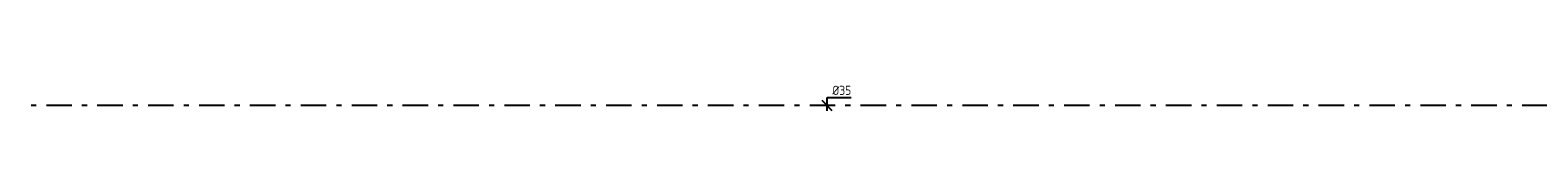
# Model space of a CAD drawing. Header units: millimetres. Extents: x -110 to 115249113, y -20 to 551969128.
# Tile 10 of 17: x 115172328 to 115187141, y 551938963 to 551939213. Entities that reach past the tile are written whole.
import ezdxf

# ---------------------------------------------------------------- set-up
doc = ezdxf.new("R2010")
doc.units = ezdxf.units.MM
doc.header["$LTSCALE"] = 50
doc.linetypes.add('2322109', pattern=[10, 5, -2, 1, -2])
doc.layers.get('0').update_dxf_attribs({"lineweight": 5})
doc.layers.add('WL531---', color=5, linetype='2322109')
doc.layers.add('WM531---', color=1, linetype='Continuous')
doc.styles.add('DVD_VBC_Arial', font='arial.ttf')
doc.styles.add('STABICAD-018', font='ISOCP.SHX', dxfattribs={"height": 90})

# ---------------------------------------------------------------- blocks, each defined once
blk = doc.blocks.new('*U719')
at = {"color": 0, "linetype": 'Continuous'}
for p, q in [((50, -50), (-50, 50)), ((0, -50), (0, 80)), ((0, 80), (234, 80))]:
    blk.add_line(p, q, dxfattribs=at)
at = {"color": 0, "linetype": 'Continuous', "style": 'STABICAD-018'}
blk.add_text('%%c35', height=90, dxfattribs=at).set_placement((50, 105))
at = {"layer": 'WL531---', "color": 2, "style": 'DVD_VBC_Arial'}
blk.add_attdef('CODE', (0, 0), '', height=1.2, dxfattribs=at)

msp = doc.modelspace()

# ---------------------------------------------------------------- linework, layer by layer
at = {"layer": 'WL531---', "linetype": '2322109'}
msp.add_line((115188737, 551939013), (115170608, 551939013), dxfattribs=at)

# ---------------------------------------------------------------- block references
at = {"layer": 'WM531---', "linetype": 'Continuous'}
msp.add_blockref('*U719', (115180159, 551939013), dxfattribs=at)

doc.saveas('drawing.dxf')
